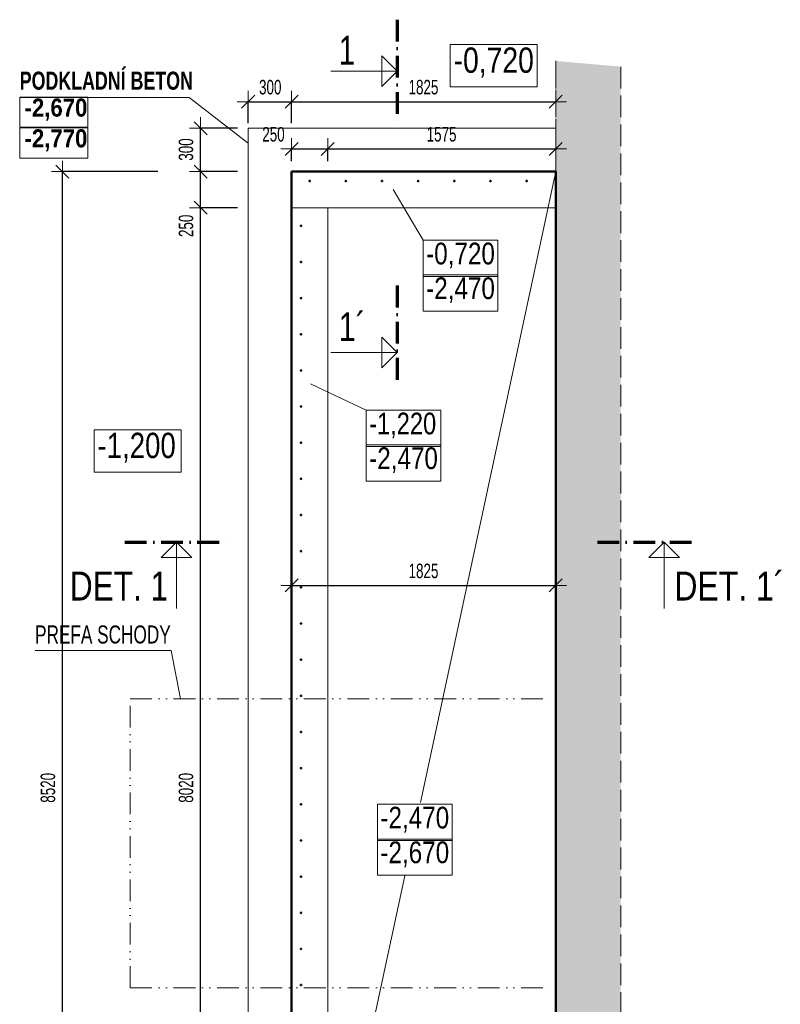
# Model space of a CAD drawing. Header units: millimetres. Extents: x 8403 to 26999, y -43919 to -18609.
# Tile 3 of 20: x 9783 to 15039, y -36977 to -30168. Entities that reach past the tile are written whole.
import ezdxf

# ---------------------------------------------------------------- set-up
doc = ezdxf.new("R2010")
doc.units = ezdxf.units.MM
doc.header["$PDMODE"] = 65
for name, pattern in [('Carkovana 2x_1', [200, 150, -50]), ('Cerchovana_1', [250, 150, -50, 0, -50]), ('JIS_09_15', [300, 150, -50, 0, -50, 0, -50])]:
    doc.linetypes.add(name, pattern=pattern)
doc.layers.add('XR$1$ZDĚNÝ ANGLICKÝ DVOREK_1', color=7, linetype='Continuous', lineweight=25)
doc.layers.add('XR$2$ŘEZY_1', color=7, linetype='Continuous', lineweight=25)
doc.styles.add('ARIAL', font='ARIAL.TTF')
doc.styles.add('ARIALNARROW', font='ARIALN.TTF')
doc.dimstyles.new('DIMSTYLE_2', dxfattribs={"dimtxt": 100, "dimasz": 150, "dimexe": 0, "dimexo": 0, "dimgap": 50, "dimtad": 2, "dimdec": 0, "dimrnd": 1, "dimzin": 12, "dimdsep": 46, "dimtxsty": 'ARIALNARROW', "dimblk1": 'ALL_ML_STRICH', "dimblk2": 'ALL_ML_STRICH', "dimsah": 1, "dimcen": 0, "dimclrd": 6, "dimclre": 6, "dimclrt": 6, "dimadec": 0, "dimazin": 0, "dimtfac": 1, "dimtdec": 0, "dimtix": 1, "dimtmove": 2, "dimatfit": 3, "dimfxl": 0, "dimtzin": 0, "dimlwd": 0, "dimlwe": 13, "dimarcsym": 0})
doc.dimstyles.new('DIMSTYLE_3', dxfattribs={"dimtxt": 100, "dimasz": 150, "dimexe": 0, "dimexo": 0, "dimgap": 50, "dimtad": 2, "dimdec": 0, "dimrnd": 1, "dimzin": 12, "dimdsep": 46, "dimtxsty": 'ARIALNARROW', "dimblk1": 'ALL_ML_STRICH', "dimblk2": 'ALL_ML_STRICH', "dimsah": 1, "dimcen": 0, "dimclrd": 6, "dimclre": 6, "dimclrt": 6, "dimadec": 0, "dimazin": 0, "dimtfac": 1, "dimtdec": 0, "dimtix": 1, "dimtmove": 2, "dimatfit": 3, "dimfxl": 0, "dimtzin": 0, "dimlwd": 0, "dimlwe": 13, "dimarcsym": 0})

# ---------------------------------------------------------------- blocks, each defined once
blk = doc.blocks.new('ALL_ML_STRICH')
at = {"color": 0, "linetype": 'ByBlock', "lineweight": -2}
for p, q in [((0, -0.5), (0, 0.5)), ((-1, 0), (0.5, 0)), ((-0.3, -0.3), (0.3, 0.3))]:
    blk.add_line(p, q, dxfattribs=at)
blk = doc.blocks.new('*D5')
at = {"layer": 'DEFPOINTS', "color": 6, "linetype": 'Continuous', "lineweight": 13}
for p in [(11661.6, -31061.7), (11661.6, -31218.6), (11911.6, -31468.6)]:
    blk.add_point(p, dxfattribs=at)
at = {"layer": 'XR$1$ZDĚNÝ ANGLICKÝ DVOREK_1', "color": 6, "linetype": 'Continuous', "lineweight": -2}
for p, q in [((11661.6, -31147.1), (11661.6, -31061.7)), ((11661.6, -31061.7), (11911.6, -31061.7)), ((11911.6, -31147.1), (11911.6, -31061.7))]:
    blk.add_line(p, q, dxfattribs=at)
at = {"layer": 'XR$1$ZDĚNÝ ANGLICKÝ DVOREK_1', "color": 6, "linetype": 'Continuous', "lineweight": 13, "xscale": 150, "yscale": 150, "zscale": 150, "rotation": 180}
blk.add_blockref('ALL_ML_STRICH', (11661.6, -31061.7), dxfattribs=at)
at = {"layer": 'XR$1$ZDĚNÝ ANGLICKÝ DVOREK_1', "color": 6, "linetype": 'Continuous', "lineweight": 13, "xscale": 150, "yscale": 150, "zscale": 150}
blk.add_blockref('ALL_ML_STRICH', (11911.6, -31061.7), dxfattribs=at)
at = {"layer": 'XR$1$ZDĚNÝ ANGLICKÝ DVOREK_1', "color": 6, "linetype": 'Continuous', "lineweight": 13, "insert": (11536.5, -30961.7), "char_height": 100, "width": 243.429, "attachment_point": 5, "style": 'ARIALNARROW'}
blk.add_mtext('\\W0.81;\\A1;{250}', dxfattribs=at)
blk = doc.blocks.new('*D6')
at = {"layer": 'DEFPOINTS', "color": 6, "linetype": 'Continuous', "lineweight": 13}
for p in [(11911.6, -31061.7), (13486.6, -31218.6), (11911.6, -31468.6)]:
    blk.add_point(p, dxfattribs=at)
at = {"layer": 'XR$1$ZDĚNÝ ANGLICKÝ DVOREK_1', "color": 6, "linetype": 'Continuous', "lineweight": -2}
for p, q in [((11911.6, -31147.1), (11911.6, -31061.7)), ((11911.6, -31061.7), (13486.6, -31061.7)), ((13486.6, -31061.7), (13486.6, -31061.7))]:
    blk.add_line(p, q, dxfattribs=at)
at = {"layer": 'XR$1$ZDĚNÝ ANGLICKÝ DVOREK_1', "color": 6, "linetype": 'Continuous', "lineweight": 13, "xscale": 150, "yscale": 150, "zscale": 150, "rotation": 180}
blk.add_blockref('ALL_ML_STRICH', (11911.6, -31061.7), dxfattribs=at)
at = {"layer": 'XR$1$ZDĚNÝ ANGLICKÝ DVOREK_1', "color": 6, "linetype": 'Continuous', "lineweight": 13, "xscale": 150, "yscale": 150, "zscale": 150}
blk.add_blockref('ALL_ML_STRICH', (13486.6, -31061.7), dxfattribs=at)
at = {"layer": 'XR$1$ZDĚNÝ ANGLICKÝ DVOREK_1', "color": 6, "linetype": 'Continuous', "lineweight": 13, "insert": (12698.1, -30961.7), "char_height": 100, "width": 324.571, "attachment_point": 5, "style": 'ARIALNARROW'}
blk.add_mtext('\\W0.81;\\A1;{1575}', dxfattribs=at)
blk = doc.blocks.new('*D8')
at = {"layer": 'DEFPOINTS', "color": 6, "linetype": 'Continuous', "lineweight": 13}
for p in [(11661.6, -31218.6), (10078.4, -39738.6), (11661.6, -39738.6)]:
    blk.add_point(p, dxfattribs=at)
at = {"layer": 'XR$1$ZDĚNÝ ANGLICKÝ DVOREK_1', "color": 6, "linetype": 'Continuous', "lineweight": -2}
for p, q in [((10738.5, -31218.6), (10078.4, -31218.6)), ((10078.4, -39738.6), (10078.4, -31218.6)), ((10747.6, -39738.6), (10078.4, -39738.6))]:
    blk.add_line(p, q, dxfattribs=at)
at = {"layer": 'XR$1$ZDĚNÝ ANGLICKÝ DVOREK_1', "color": 6, "linetype": 'Continuous', "lineweight": 13, "xscale": 150, "yscale": 150, "zscale": 150}
for p, rotation in [((10078.4, -31218.6), 90), ((10078.4, -39738.6), 270)]:
    blk.add_blockref('ALL_ML_STRICH', p, dxfattribs=dict(at, rotation=rotation))
at = {"layer": 'XR$1$ZDĚNÝ ANGLICKÝ DVOREK_1', "color": 6, "linetype": 'Continuous', "lineweight": 13, "insert": (9978.4, -35479.7), "char_height": 100, "width": 324.571, "attachment_point": 5, "rotation": 90, "style": 'ARIALNARROW'}
blk.add_mtext('\\W0.81;\\A1;{8520}', dxfattribs=at)
blk = doc.blocks.new('*D9')
at = {"layer": 'DEFPOINTS', "color": 6, "linetype": 'Continuous', "lineweight": 13}
for p in [(11361.6, -30735.5), (11361.6, -30918.6), (11661.6, -31218.6)]:
    blk.add_point(p, dxfattribs=at)
at = {"layer": 'XR$1$ZDĚNÝ ANGLICKÝ DVOREK_1', "color": 6, "linetype": 'Continuous', "lineweight": -2}
for p, q in [((11361.6, -30882.9), (11361.6, -30735.5)), ((11361.6, -30735.5), (11661.6, -30735.5)), ((11661.6, -30882.9), (11661.6, -30735.5))]:
    blk.add_line(p, q, dxfattribs=at)
at = {"layer": 'XR$1$ZDĚNÝ ANGLICKÝ DVOREK_1', "color": 6, "linetype": 'Continuous', "lineweight": 13, "xscale": 150, "yscale": 150, "zscale": 150, "rotation": 180}
blk.add_blockref('ALL_ML_STRICH', (11361.6, -30735.5), dxfattribs=at)
at = {"layer": 'XR$1$ZDĚNÝ ANGLICKÝ DVOREK_1', "color": 6, "linetype": 'Continuous', "lineweight": 13, "xscale": 150, "yscale": 150, "zscale": 150}
blk.add_blockref('ALL_ML_STRICH', (11661.6, -30735.5), dxfattribs=at)
at = {"layer": 'XR$1$ZDĚNÝ ANGLICKÝ DVOREK_1', "color": 6, "linetype": 'Continuous', "lineweight": 13, "insert": (11514.2, -30635.5), "char_height": 100, "width": 243.429, "attachment_point": 5, "style": 'ARIALNARROW'}
blk.add_mtext('\\W0.81;\\A1;{300}', dxfattribs=at)
blk = doc.blocks.new('*D10')
at = {"layer": 'DEFPOINTS', "color": 6, "linetype": 'Continuous', "lineweight": 13}
for p in [(11661.6, -30735.5), (11661.6, -31218.6), (13486.6, -31218.6)]:
    blk.add_point(p, dxfattribs=at)
at = {"layer": 'XR$1$ZDĚNÝ ANGLICKÝ DVOREK_1', "color": 6, "linetype": 'Continuous', "lineweight": -2}
for p, q in [((11661.6, -30882.9), (11661.6, -30735.5)), ((11661.6, -30735.5), (13486.6, -30735.5)), ((13486.6, -30735.5), (13486.6, -30735.5))]:
    blk.add_line(p, q, dxfattribs=at)
at = {"layer": 'XR$1$ZDĚNÝ ANGLICKÝ DVOREK_1', "color": 6, "linetype": 'Continuous', "lineweight": 13, "xscale": 150, "yscale": 150, "zscale": 150, "rotation": 180}
blk.add_blockref('ALL_ML_STRICH', (11661.6, -30735.5), dxfattribs=at)
at = {"layer": 'XR$1$ZDĚNÝ ANGLICKÝ DVOREK_1', "color": 6, "linetype": 'Continuous', "lineweight": 13, "xscale": 150, "yscale": 150, "zscale": 150}
blk.add_blockref('ALL_ML_STRICH', (13486.6, -30735.5), dxfattribs=at)
at = {"layer": 'XR$1$ZDĚNÝ ANGLICKÝ DVOREK_1', "color": 6, "linetype": 'Continuous', "lineweight": 13, "insert": (12573.1, -30635.5), "char_height": 100, "width": 324.571, "attachment_point": 5, "style": 'ARIALNARROW'}
blk.add_mtext('\\W0.81;\\A1;{1825}', dxfattribs=at)
blk = doc.blocks.new('*D13')
at = {"layer": 'DEFPOINTS', "color": 6, "linetype": 'Continuous', "lineweight": 13}
for p in [(11911.6, -31468.6), (11032.4, -39488.6), (11911.6, -39488.6)]:
    blk.add_point(p, dxfattribs=at)
at = {"layer": 'XR$1$ZDĚNÝ ANGLICKÝ DVOREK_1', "color": 6, "linetype": 'Continuous', "lineweight": -2}
for p, q in [((11287.6, -31468.6), (11032.4, -31468.6)), ((11032.4, -39488.6), (11032.4, -31468.6)), ((11287.6, -39488.6), (11032.4, -39488.6))]:
    blk.add_line(p, q, dxfattribs=at)
at = {"layer": 'XR$1$ZDĚNÝ ANGLICKÝ DVOREK_1', "color": 6, "linetype": 'Continuous', "lineweight": 13, "xscale": 150, "yscale": 150, "zscale": 150}
for p, rotation in [((11032.4, -31468.6), 90), ((11032.4, -39488.6), 270)]:
    blk.add_blockref('ALL_ML_STRICH', p, dxfattribs=dict(at, rotation=rotation))
at = {"layer": 'XR$1$ZDĚNÝ ANGLICKÝ DVOREK_1', "color": 6, "linetype": 'Continuous', "lineweight": 13, "insert": (10932.4, -35479.7), "char_height": 100, "width": 324.571, "attachment_point": 5, "rotation": 90, "style": 'ARIALNARROW'}
blk.add_mtext('\\W0.81;\\A1;{8020}', dxfattribs=at)
blk = doc.blocks.new('*D14')
at = {"layer": 'DEFPOINTS', "color": 6, "linetype": 'Continuous', "lineweight": 13}
for p in [(11661.6, -31218.6), (11032.4, -31468.6), (11911.6, -31468.6)]:
    blk.add_point(p, dxfattribs=at)
at = {"layer": 'XR$1$ZDĚNÝ ANGLICKÝ DVOREK_1', "color": 6, "linetype": 'Continuous', "lineweight": -2}
for p, q in [((11287.6, -31218.6), (11032.4, -31218.6)), ((11032.4, -31468.6), (11032.4, -31218.6)), ((11287.6, -31468.6), (11032.4, -31468.6))]:
    blk.add_line(p, q, dxfattribs=at)
at = {"layer": 'XR$1$ZDĚNÝ ANGLICKÝ DVOREK_1', "color": 6, "linetype": 'Continuous', "lineweight": 13, "xscale": 150, "yscale": 150, "zscale": 150}
for p, rotation in [((11032.4, -31218.6), 90), ((11032.4, -31468.6), 270)]:
    blk.add_blockref('ALL_ML_STRICH', p, dxfattribs=dict(at, rotation=rotation))
at = {"layer": 'XR$1$ZDĚNÝ ANGLICKÝ DVOREK_1', "color": 6, "linetype": 'Continuous', "lineweight": 13, "insert": (10932.4, -31593.8), "char_height": 100, "width": 243.429, "attachment_point": 5, "rotation": 90, "style": 'ARIALNARROW'}
blk.add_mtext('\\W0.81;\\A1;{250}', dxfattribs=at)
blk = doc.blocks.new('*D15')
at = {"layer": 'DEFPOINTS', "color": 6, "linetype": 'Continuous', "lineweight": 13}
for p in [(11361.6, -30918.6), (11032.4, -31218.6), (11661.6, -31218.6)]:
    blk.add_point(p, dxfattribs=at)
at = {"layer": 'XR$1$ZDĚNÝ ANGLICKÝ DVOREK_1', "color": 6, "linetype": 'Continuous', "lineweight": -2}
for p, q in [((11287.6, -30918.6), (11032.4, -30918.6)), ((11032.4, -31218.6), (11032.4, -30918.6)), ((11287.6, -31218.6), (11032.4, -31218.6))]:
    blk.add_line(p, q, dxfattribs=at)
at = {"layer": 'XR$1$ZDĚNÝ ANGLICKÝ DVOREK_1', "color": 6, "linetype": 'Continuous', "lineweight": 13, "xscale": 150, "yscale": 150, "zscale": 150}
for p, rotation in [((11032.4, -30918.6), 90), ((11032.4, -31218.6), 270)]:
    blk.add_blockref('ALL_ML_STRICH', p, dxfattribs=dict(at, rotation=rotation))
at = {"layer": 'XR$1$ZDĚNÝ ANGLICKÝ DVOREK_1', "color": 6, "linetype": 'Continuous', "lineweight": 13, "insert": (10932.4, -31066.1), "char_height": 100, "width": 243.429, "attachment_point": 5, "rotation": 90, "style": 'ARIALNARROW'}
blk.add_mtext('\\W0.81;\\A1;{300}', dxfattribs=at)
blk = doc.blocks.new('*D19')
at = {"layer": 'DEFPOINTS', "color": 6, "linetype": 'Continuous', "lineweight": 13}
for p in [(11661.6, -34080.5), (13486.6, -34055), (11661.6, -34198.4)]:
    blk.add_point(p, dxfattribs=at)
at = {"layer": 'XR$1$ZDĚNÝ ANGLICKÝ DVOREK_1', "color": 6, "linetype": 'Continuous', "lineweight": -2}
for p, q in [((11661.6, -34080.5), (11661.6, -34080.5)), ((11661.6, -34080.5), (13486.6, -34080.5)), ((13486.6, -34080.5), (13486.6, -34080.5))]:
    blk.add_line(p, q, dxfattribs=at)
at = {"layer": 'XR$1$ZDĚNÝ ANGLICKÝ DVOREK_1', "color": 6, "linetype": 'Continuous', "lineweight": 13, "xscale": 150, "yscale": 150, "zscale": 150, "rotation": 180}
blk.add_blockref('ALL_ML_STRICH', (11661.6, -34080.5), dxfattribs=at)
at = {"layer": 'XR$1$ZDĚNÝ ANGLICKÝ DVOREK_1', "color": 6, "linetype": 'Continuous', "lineweight": 13, "xscale": 150, "yscale": 150, "zscale": 150}
blk.add_blockref('ALL_ML_STRICH', (13486.6, -34080.5), dxfattribs=at)
at = {"layer": 'XR$1$ZDĚNÝ ANGLICKÝ DVOREK_1', "color": 6, "linetype": 'Continuous', "lineweight": 13, "insert": (12573.1, -33980.5), "char_height": 100, "width": 324.571, "attachment_point": 5, "style": 'ARIALNARROW'}
blk.add_mtext('\\W0.81;\\A1;{1825}', dxfattribs=at)

msp = doc.modelspace()

# ---------------------------------------------------------------- hatches: boundary and pattern name
at = {"layer": 'XR$1$ZDĚNÝ ANGLICKÝ DVOREK_1', "linetype": 'Continuous', "lineweight": 13}
msp.add_hatch(color=254, dxfattribs=at).paths.add_polyline_path([(13486.6, -30453.5), (13486.6, -40550.2), (13936.6, -40541.5), (13936.6, -30493.5)])

# ---------------------------------------------------------------- linework, layer by layer
at = {"layer": 'XR$1$ZDĚNÝ ANGLICKÝ DVOREK_1', "color": 7, "linetype": 'Cerchovana_1', "lineweight": 70}
for p, q in [((12390.6, -30168.5), (12390.6, -30879.4)), ((12390.6, -32007.4), (12390.6, -32680.5)), ((10510, -33782), (11221, -33782)), ((13774.7, -33782), (14447.8, -33782))]:
    msp.add_line(p, q, dxfattribs=at)
at = {"layer": 'XR$1$ZDĚNÝ ANGLICKÝ DVOREK_1', "color": 7, "linetype": 'Continuous', "lineweight": 13}
for p, q in [((12390.6, -30525.3), (12284.6, -30419.3)), ((12284.6, -30419.3), (12284.6, -30631.4)), ((11932.3, -30525.3), (12390.6, -30525.3)), ((12284.6, -30631.4), (12390.6, -30525.3)), ((9783, -30707.1), (10953, -30707.1)), ((10953, -30707.1), (11361.6, -31023)), ((11661.6, -31468.6), (13486.6, -31468.6)), ((11911.6, -39488.6), (11911.6, -31468.6)), ((12284.6, -32574.7), (12284.6, -32362.6)), ((12284.6, -32362.6), (12390.6, -32468.6)), ((11932.3, -32468.6), (12390.6, -32468.6)), ((12390.6, -32468.6), (12284.6, -32574.7)), ((10866.9, -33782), (10760.8, -33888.1)), ((10866.9, -34240.3), (10866.9, -33782)), ((10972.9, -33888.1), (10866.9, -33782)), ((14129.8, -33888.1), (14235.9, -33782)), ((14235.9, -34240.3), (14235.9, -33782)), ((14235.9, -33782), (14342, -33888.1)), ((10760.8, -33888.1), (10972.9, -33888.1)), ((14342, -33888.1), (14129.8, -33888.1)), ((9889.1, -34529.5), (10829.1, -34529.5)), ((10829.1, -34529.5), (10894.1, -34863.6))]:
    msp.add_line(p, q, dxfattribs=at)
at = {"layer": 'XR$1$ZDĚNÝ ANGLICKÝ DVOREK_1', "color": 8, "linetype": 'Carkovana 2x_1', "lineweight": 13}
for p, q in [((13486.6, -30453.5), (13486.6, -31769)), ((13486.6, -30493.5), (13486.6, -31769)), ((13486.6, -30493.5), (13486.6, -31769)), ((13486.6, -30493.5), (13486.6, -31218.6)), ((13486.6, -31218.6), (13486.6, -30493.5)), ((13936.6, -30493.5), (13936.6, -40541.5))]:
    msp.add_line(p, q, dxfattribs=at)
at = {"layer": 'XR$1$ZDĚNÝ ANGLICKÝ DVOREK_1', "color": 204, "linetype": 'Continuous', "lineweight": 13}
for p, q in [((13486.6, -30918.6), (11361.6, -30918.6)), ((11361.6, -30918.6), (11361.6, -40038.6))]:
    msp.add_line(p, q, dxfattribs=at)
at = {"layer": 'XR$1$ZDĚNÝ ANGLICKÝ DVOREK_1', "color": 14, "linetype": 'Continuous', "lineweight": 13}
for p, q in [((11661.6, -39738.6), (11661.6, -31218.6)), ((11661.6, -31218.6), (13486.6, -31218.6)), ((13486.6, -31468.6), (13486.6, -31218.6)), ((13486.6, -31218.6), (13486.6, -31468.6))]:
    msp.add_line(p, q, dxfattribs=at)
at = {"layer": 'XR$1$ZDĚNÝ ANGLICKÝ DVOREK_1', "color": 14, "linetype": 'Continuous', "lineweight": 50}
for p, q in [((11661.6, -31218.6), (13486.6, -31218.6)), ((11661.6, -39738.6), (11661.6, -31218.6)), ((13486.6, -31218.6), (13486.6, -39738.6))]:
    msp.add_line(p, q, dxfattribs=at)
at = {"layer": 'XR$1$ZDĚNÝ ANGLICKÝ DVOREK_1', "color": 6, "linetype": 'Continuous', "lineweight": 13}
for p, q in [((12552.2, -35580.9), (13486.6, -31218.6)), ((12571.4, -31693.3), (12364.3, -31342.6)), ((12177.6, -32868.5), (11793.4, -32685.2)), ((11661.6, -39738.6), (12443.3, -36089.3))]:
    msp.add_line(p, q, dxfattribs=at)
at = {"layer": 'XR$1$ZDĚNÝ ANGLICKÝ DVOREK_1', "color": 251, "linetype": 'Continuous', "lineweight": 13}
msp.add_line((13486.6, -31468.6), (13486.6, -39488.6), dxfattribs=at)
at = {"layer": 'XR$1$ZDĚNÝ ANGLICKÝ DVOREK_1', "color": 8, "linetype": 'JIS_09_15', "lineweight": 13}
for p, q in [((10546.6, -36863.6), (10546.6, -34863.6)), ((10546.6, -34863.6), (13486.6, -34863.6)), ((10546.6, -36863.6), (13486.6, -36863.6))]:
    msp.add_line(p, q, dxfattribs=at)
at = {"layer": 'XR$1$ZDĚNÝ ANGLICKÝ DVOREK_1', "color": 7, "linetype": 'Continuous', "lineweight": 13}
for points in [[(12758.1, -30632.5), (13359.3, -30632.5), (13359.3, -30340.8), (12758.1, -30340.8), (12758.1, -30632.5)], [(9783, -30912.6), (10253, -30912.6), (10253, -30704.3), (9783, -30704.3), (9783, -30912.6)], [(9783, -31125.1), (10253, -31125.1), (10253, -30916.8), (9783, -30916.8), (9783, -31125.1)], [(10297.4, -33296.4), (10898.6, -33296.4), (10898.6, -33004.8), (10297.4, -33004.8), (10297.4, -33296.4)]]:
    msp.add_lwpolyline(points, dxfattribs=at)
at = {"layer": 'XR$1$ZDĚNÝ ANGLICKÝ DVOREK_1', "color": 6, "linetype": 'Continuous', "lineweight": 13}
for points in [[(12571.4, -31943.3), (13086.8, -31943.3), (13086.8, -31693.3), (12571.4, -31693.3), (12571.4, -31943.3)], [(12571.4, -32183.3), (13086.8, -32183.3), (13086.8, -31933.3), (12571.4, -31933.3), (12571.4, -32183.3)], [(12177.6, -33118.5), (12693, -33118.5), (12693, -32868.5), (12177.6, -32868.5), (12177.6, -33118.5)], [(12177.6, -33358.5), (12693, -33358.5), (12693, -33108.5), (12177.6, -33108.5), (12177.6, -33358.5)], [(12255.5, -35843.7), (12770.8, -35843.7), (12770.8, -35593.7), (12255.5, -35593.7), (12255.5, -35843.7)], [(12255.5, -36083.7), (12770.8, -36083.7), (12770.8, -35833.7), (12255.5, -35833.7), (12255.5, -36083.7)]]:
    msp.add_lwpolyline(points, dxfattribs=at)
at = {"layer": 'XR$2$ŘEZY_1', "color": 132, "linetype": 'Continuous', "lineweight": 35}
for centre in [(11786.6, -31283.6), (12036.6, -31283.6), (12286.6, -31283.6), (12536.6, -31283.6), (12786.6, -31283.6), (13036.6, -31283.6), (13286.6, -31283.6), (11726.6, -31593.6), (11726.6, -31843.6), (11726.6, -32093.6), (11726.6, -32343.6), (11726.6, -32593.6), (11726.6, -32843.6), (11726.6, -33093.6), (11726.6, -33343.6), (11726.6, -33593.6), (11726.6, -33843.6), (11726.6, -34093.6), (11726.6, -34343.6), (11726.6, -34593.6), (11726.6, -34843.6), (11726.6, -35093.6), (11726.6, -35343.6), (11726.6, -35593.6), (11726.6, -35843.6), (11726.6, -36093.6), (11726.6, -36343.6), (11726.6, -36593.6), (11726.6, -36843.6)]:
    msp.add_circle(centre, 4, dxfattribs=at)

# ---------------------------------------------------------------- texts
at = {"layer": 'XR$1$ZDĚNÝ ANGLICKÝ DVOREK_1', "color": 7, "linetype": 'Continuous', "lineweight": 13, "attachment_point": 7}
for s, insert, char_height, width, style in [('\\W0.86;\\fArial Narrow|i0|b1|c0|p0;PODKLADNÍ BETON', (9783, -30654.3), 125, 1220.204, 'ARIALNARROW'), ('\\W0.80;-0,720', (12781.4, -30568.3), 175, 624.126, 'ARIAL'), ('\\W1.07;\\fArial Narrow|i0|b1|c0|p0;-2,670', (9816.3, -30866.8), 125, 503.594, 'ARIALNARROW'), ('\\W1.07;\\fArial Narrow|i0|b1|c0|p0;-2,770', (9816.3, -31079.3), 125, 503.594, 'ARIALNARROW'), ('\\W0.78;-1,200', (10320.7, -33232.3), 175, 622.799, 'ARIAL')]:
    msp.add_mtext(s, dxfattribs=dict(at, insert=insert, char_height=char_height, width=width, style=style))
at = {"layer": 'XR$1$ZDĚNÝ ANGLICKÝ DVOREK_1', "color": 7, "linetype": 'Continuous', "lineweight": 35, "char_height": 200, "attachment_point": 7, "style": 'ARIAL'}
for s, insert, width in [('\\W0.72;1', (11988.1, -30479.5), 197.53), ('\\W0.75;1´', (11988.1, -32391.1), 275.019), ('\\W0.79;DET. 1´', (14307, -34184.5), 849.29), ('\\W0.78;DET. 1', (10129.9, -34184.5), 774.449)]:
    msp.add_mtext(s, dxfattribs=dict(at, insert=insert, width=width))
at = {"layer": 'XR$1$ZDĚNÝ ANGLICKÝ DVOREK_1', "color": 6, "linetype": 'Continuous', "lineweight": 13, "char_height": 150, "attachment_point": 7, "style": 'ARIAL'}
for s, insert, width in [('\\W0.80;-0,720', (12591.4, -31888.3), 534.965), ('\\W0.80;-2,470', (12591.4, -32128.3), 534.965), ('\\W0.78;-1,220', (12197.6, -33063.5), 533.828), ('\\W0.80;-2,470', (12197.6, -33303.5), 534.965), ('\\W0.80;-2,470', (12275.5, -35788.7), 534.965), ('\\W0.80;-2,670', (12275.5, -36028.7), 534.965)]:
    msp.add_mtext(s, dxfattribs=dict(at, insert=insert, width=width))
at = {"layer": 'XR$1$ZDĚNÝ ANGLICKÝ DVOREK_1', "color": 7, "linetype": 'Continuous', "lineweight": 25, "insert": (9889.1, -34483.7), "char_height": 125, "width": 991.945, "attachment_point": 7, "style": 'ARIALNARROW'}
msp.add_mtext('\\W0.83;PREFA SCHODY', dxfattribs=at)

# ---------------------------------------------------------------- dimensions: what is measured, and where the dimension line sits
at = {"layer": 'XR$1$ZDĚNÝ ANGLICKÝ DVOREK_1', "color": 6, "linetype": 'Continuous', "lineweight": 13}
for base, p1, p2, dimstyle, picture, middle in [((11661.6, -30735.5), (11361.6, -30882.9), (11661.6, -30882.9), 'DIMSTYLE_3', '*D9', (11514.2, -30635.5)), ((13486.6, -30735.5), (11661.6, -30882.9), (13486.6, -30735.5), 'DIMSTYLE_3', '*D10', (12573.1, -30635.5)), ((11911.6, -31061.7), (11661.6, -31147.1), (11911.6, -31147.1), 'DIMSTYLE_2', '*D5', (11536.5, -30961.7)), ((13486.6, -31061.7), (11911.6, -31147.1), (13486.6, -31061.7), 'DIMSTYLE_3', '*D6', (12698.1, -30961.7)), ((13486.6, -34080.5), (11661.6, -34080.5), (13486.6, -34080.5), 'DIMSTYLE_3', '*D19', (12573.1, -33980.5))]:
    dim = msp.add_linear_dim(base=base, p1=p1, p2=p2, dimstyle=dimstyle, override={"dimpost": '<>', "dimclrd": 6, "dimclre": 6, "dimclrt": 6, "dimlwd": 0, "dimlwe": 13}, dxfattribs=at)
    dim.commit()
    dim.dimension.update_dxf_attribs({"geometry": picture, "text_midpoint": middle, "dimtype": 160})
for base, p1, p2, picture, middle in [((11032.4, -30918.6), (11287.6, -31218.6), (11287.6, -30918.6), '*D15', (10932.4, -31066.1)), ((10078.4, -31218.6), (10747.6, -39738.6), (10738.5, -31218.6), '*D8', (9978.4, -35479.7)), ((11032.4, -31218.6), (11287.6, -31468.6), (11287.6, -31218.6), '*D14', (10932.4, -31593.8)), ((11032.4, -31468.6), (11287.6, -39488.6), (11287.6, -31468.6), '*D13', (10932.4, -35479.7))]:
    dim = msp.add_linear_dim(base=base, p1=p1, p2=p2, angle=90, dimstyle='DIMSTYLE_3', override={"dimpost": '<>', "dimclrd": 6, "dimclre": 6, "dimclrt": 6, "dimlwd": 0, "dimlwe": 13}, dxfattribs=at)
    dim.commit()
    dim.dimension.update_dxf_attribs({"geometry": picture, "text_midpoint": middle, "dimtype": 160})

doc.saveas('drawing.dxf')
